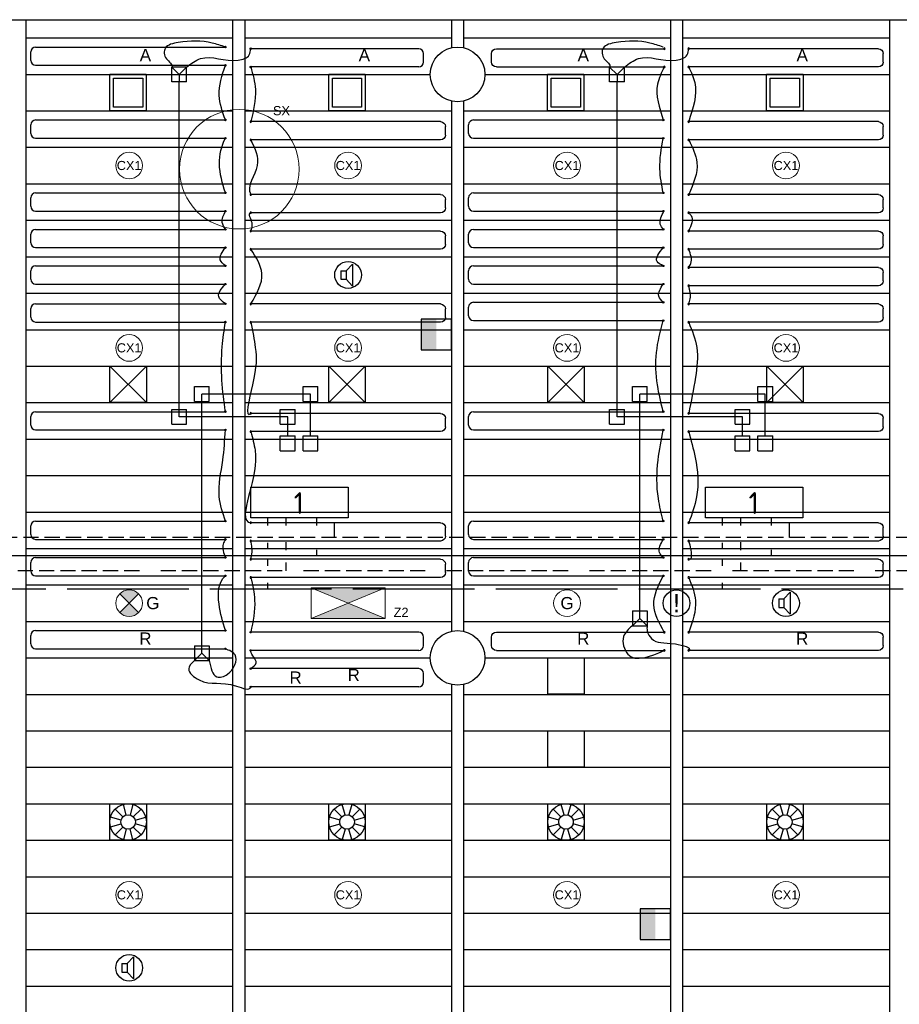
# Model space of a CAD drawing. Extents: x 7383 to 861143, y -570072 to -203000.
# Tile 7 of 30: x 446843 to 454075, y -289518 to -281418. Entities that reach past the tile are written whole.
import ezdxf

# ---------------------------------------------------------------- set-up
doc = ezdxf.new("R2010")
doc.units = 0
doc.header["$LTSCALE"] = 25
for name, pattern in [('2322105', [47, 40, -7]), ('2322106', [47, 5, -2, 5, -2, 5, -2, 5, -2, 5, -2, 5, -7]), ('2322107', [2000, 1000, 1000]), ('2322108', [7, 5, -2])]:
    doc.linetypes.add(name, pattern=pattern)
doc.layers.get('0').update_dxf_attribs({"linetype": 'CONTINUOUS'})
for name, color, linetype in [('60', 7, 'CONTINUOUS'), ('KP-bandraster', 5, 'CONTINUOUS'), ('KP-koppelingen', 6, 'CONTINUOUS'), ('KP-leidingen(aanvoer)', 5, 'CONTINUOUS'), ('KP-leidingen(retour)', 1, 'CONTINUOUS'), ('KP-Melders', 3, 'CONTINUOUS'), ('KP-Oppervlak', 3, 'CONTINUOUS'), ('KP-panelen', 1, 'CONTINUOUS'), ('KP-registers', 4, 'CONTINUOUS'), ('KP-retour', 3, 'CONTINUOUS'), ('KP-slangen', 7, 'CONTINUOUS'), ('KP-tekst', 7, 'CONTINUOUS'), ('SYM-W', 7, 'CONTINUOUS'), ('Thermostaat', 160, 'CONTINUOUS'), ('WL5501--', 130, 'CONTINUOUS'), ('WL5502--', 130, 'CONTINUOUS'), ('WL561---_AANVOER', 10, 'CONTINUOUS'), ('WL561---_RETOUR', 10, 'CONTINUOUS')]:
    doc.layers.add(name, color=color, linetype=linetype)
doc.layers.add('KP-aanvoer', color=6, linetype='CONTINUOUS', plot=False)
doc.layers.add('KP-onderlegger CV GKW', color=8, linetype='CONTINUOUS', lineweight=18)
doc.layers.add('KP-Verlichting', color=2, linetype='CONTINUOUS', lineweight=18)
doc.styles.add('arial', font='ARIAL.TTF')
doc.styles.add('BURO-018', font='ISO96.shx', dxfattribs={"height": 90})
doc.styles.add('ISO', font='ISO.SHX')

# ---------------------------------------------------------------- blocks, each defined once
blk = doc.blocks.new('SW30485012')
at = {"color": 0, "linetype": 'Continuous'}
for p, q in [((-2.5, 2.5), (-2.5, -2.5)), ((2.5, 2.5), (-2.5, 2.5)), ((2.5, -2.5), (2.5, 2.5)), ((-2.5, -2.5), (2.5, -2.5))]:
    blk.add_line(p, q, dxfattribs=at)
blk.add_solid([(-2.5, 0), (2.5, 0), (-2.5, -2.5), (2.5, -2.5)], dxfattribs=at)
at = {"color": 0, "linetype": 'Continuous', "style": 'BURO-018', "flags": 1}
blk.add_attdef('W_ID', (0, 0), '', height=1.8, dxfattribs=at)
blk = doc.blocks.new('A$C5CC54D2E')
at = {"layer": 'SYM-W', "color": 2, "linetype": 'Continuous'}
for points in [[(27900, -3646.7), (27100, -3646.7), (27100, -3396.7), (27900, -3396.7)], [(31639.4, -3646.7), (30839.4, -3646.7), (30839.4, -3396.7), (31639.4, -3396.7)]]:
    blk.add_lwpolyline(points, close=True, dxfattribs=at)
at = {"layer": 'WL5501--', "linetype": '2322105'}
for p, q in [((27239.5, -3710.7), (27239.5, -3646.7)), ((30978.9, -3710.7), (30978.9, -3646.7)), ((27239.5, -3904.3), (27239.5, -3854.3)), ((30978.9, -3904.3), (30978.9, -3854.3)), ((27239.5, -4042.7), (27239.5, -3992.7)), ((30978.9, -4042.7), (30978.9, -3992.7)), ((27239.5, -4234), (27239.5, -4184)), ((30978.9, -4234), (30978.9, -4184)), ((23239.5, -4233.2), (33686.7, -4233.2))]:
    blk.add_line(p, q, dxfattribs=at)
at = {"layer": 'WL5502--', "linetype": '2322106'}
for p, q in [((27389.5, -3710.7), (27389.5, -3646.7)), ((31128.9, -3710.7), (31128.9, -3646.7)), ((27389.5, -3914.3), (27389.5, -3847.2)), ((31128.9, -3914.3), (31128.9, -3847.2)), ((27389.5, -4083.2), (27389.5, -4016.1)), ((31128.9, -4083.2), (31128.9, -4016.1)), ((33234.1, -4083.2), (22757.9, -4083.2))]:
    blk.add_line(p, q, dxfattribs=at)
at = {"layer": 'WL561---_AANVOER', "linetype": '2322107'}
for p, q in [((27639.5, -3646.7), (27639.5, -3710.7)), ((31378.9, -3646.7), (31378.9, -3710.7)), ((32532.6, -3960.7), (18759.3, -3960.7)), ((27639.5, -3910.7), (27639.5, -3960.7)), ((31378.9, -3910.7), (31378.9, -3960.7))]:
    blk.add_line(p, q, dxfattribs=at)
at = {"layer": 'WL561---_RETOUR', "linetype": '2322108'}
for p, q in [((27789.5, -3810.7), (27789.5, -3646.7)), ((31528.9, -3810.7), (31528.9, -3646.7)), ((32529.9, -3810.7), (18909.3, -3810.7))]:
    blk.add_line(p, q, dxfattribs=at)
at = {"layer": 'Thermostaat', "xscale": 50, "yscale": 50, "zscale": 50, "rotation": 270}
for p in [(28625, -2139.9), (30425, -6990.5)]:
    blk.add_blockref('SW30485012', p, dxfattribs=at)
at = {"layer": '60', "color": 1, "linetype": 'Continuous', "style": 'ISO'}
for p in [(27453.7, -3616.4), (31193.1, -3616.4), (31194.6, -3616.4)]:
    blk.add_text('1', height=180, dxfattribs=at).set_placement(p)
blk = doc.blocks.new('Register A')
at = {"layer": 'KP-registers', "linetype": 'Continuous'}
for p, q in [((50, 115), (50, 185)), ((90, 225), (1644, 225)), ((90, 75), (1644, 75))]:
    blk.add_line(p, q, dxfattribs=at)
for centre in [(1650, 225), (1650, 75)]:
    blk.add_circle(centre, 6, dxfattribs=at)
for centre, start, end in [((90, 185), 90, 180), ((90, 115), 180, 270)]:
    blk.add_arc(centre, 40, start, end, dxfattribs=at)
blk = doc.blocks.new('Register B')
at = {"layer": 'KP-registers', "linetype": 'Continuous'}
for p, q in [((1430.5, 211.3), (56.1, 211.3)), ((1470.5, 101.3), (1470.5, 171.3)), ((1430.5, 61.3), (56.1, 61.3))]:
    blk.add_line(p, q, dxfattribs=at)
for centre in [(50.1, 211.3), (50.1, 61.3)]:
    blk.add_circle(centre, 6, dxfattribs=at)
for centre, start, end in [((1430.5, 171.3), 0, 90), ((1430.5, 101.3), 270, 0)]:
    blk.add_arc(centre, 40, start, end, dxfattribs=at)

msp = doc.modelspace()

# ---------------------------------------------------------------- hatches: boundary and pattern name
at = {"layer": 'KP-Verlichting', "linetype": 'Continuous'}
h = msp.add_hatch(color=256, dxfattribs=at)
h.paths.add_polyline_path([(447665.3, -286140.4), (447743.1, -286218.2), (447820.9, -286140.4, 0.414214)])
h.paths.add_polyline_path([(447665.3, -286295.9, 0.414214), (447820.9, -286295.9), (447743.1, -286218.2)])
h = msp.add_hatch(color=256, dxfattribs=at)
h.paths.add_polyline_path([(449238.4, -286092.5), (449543.1, -286218.2), (449847.8, -286092.5)])
h.paths.add_polyline_path([(449847.8, -286343.9), (449543.1, -286218.2), (449238.4, -286343.9)])

# ---------------------------------------------------------------- linework, layer by layer
at = {"layer": 'KP-aanvoer'}
for p, q in [((447584.4, -284568.3), (447584.4, -284268.3)), ((447584.4, -284268.3), (447884.4, -284268.3)), ((447584.4, -284568.3), (447884.4, -284268.3)), ((447584.4, -284268.3), (447884.4, -284568.3)), ((447884.4, -284268.3), (447884.4, -284568.3)), ((449384.4, -284568.3), (449384.4, -284268.3)), ((449384.4, -284268.3), (449684.4, -284268.3)), ((449384.4, -284568.3), (449684.4, -284268.3)), ((449384.4, -284268.3), (449684.4, -284568.3)), ((449684.4, -284268.3), (449684.4, -284568.3)), ((451184.4, -284568.3), (451184.4, -284268.3)), ((451184.4, -284268.3), (451484.4, -284268.3)), ((451184.4, -284568.3), (451484.4, -284268.3)), ((451184.4, -284268.3), (451484.4, -284568.3)), ((451484.4, -284268.3), (451484.4, -284568.3)), ((452984.4, -284568.3), (452984.4, -284268.3)), ((452984.4, -284268.3), (453284.4, -284268.3)), ((452984.4, -284568.3), (453284.4, -284268.3)), ((452984.4, -284268.3), (453284.4, -284568.3)), ((453284.4, -284268.3), (453284.4, -284568.3)), ((447884.4, -284568.3), (447584.4, -284568.3)), ((449684.4, -284568.3), (449384.4, -284568.3)), ((451484.4, -284568.3), (451184.4, -284568.3)), ((453284.4, -284568.3), (452984.4, -284568.3)), ((447584.4, -288168.2), (447584.4, -287868.2)), ((447584.4, -287868.2), (447884.4, -287868.2)), ((447718.9, -287960.2), (447695.6, -287873.3)), ((447773.3, -287873.3), (447750, -287960.2)), ((447884.4, -287868.2), (447884.4, -288168.2)), ((449384.4, -288168.2), (449384.4, -287868.2)), ((449384.4, -287868.2), (449684.4, -287868.2)), ((449518.9, -287960.2), (449495.6, -287873.3)), ((449573.3, -287873.3), (449550, -287960.2)), ((449684.4, -287868.2), (449684.4, -288168.2)), ((451184.4, -288168.2), (451184.4, -287868.2)), ((451184.4, -287868.2), (451484.4, -287868.2)), ((451318.9, -287960.2), (451295.6, -287873.3)), ((451373.3, -287873.3), (451350, -287960.2)), ((451484.4, -287868.2), (451484.4, -288168.2)), ((452984.4, -288168.2), (452984.4, -287868.2)), ((452984.4, -287868.2), (453284.4, -287868.2)), ((453118.9, -287960.2), (453095.6, -287873.3)), ((453173.3, -287873.3), (453150, -287960.2)), ((453284.4, -287868.2), (453284.4, -288168.2)), ((447628.4, -287912.1), (447692, -287975.7)), ((447776.9, -287975.7), (447840.5, -287912.1)), ((449428.4, -287912.1), (449492, -287975.7)), ((449576.9, -287975.7), (449640.5, -287912.1)), ((451228.4, -287912.1), (451292, -287975.7)), ((451376.9, -287975.7), (451440.5, -287912.1)), ((453028.4, -287912.1), (453092, -287975.7)), ((453176.9, -287975.7), (453240.5, -287912.1)), ((447676.5, -288002.6), (447589.5, -287979.4)), ((447589.5, -288057), (447676.5, -288033.7)), ((447792.4, -288002.6), (447879.3, -287979.4)), ((447879.3, -288057), (447792.4, -288033.7)), ((449476.5, -288002.6), (449389.5, -287979.4)), ((449389.5, -288057), (449476.5, -288033.7)), ((449592.4, -288002.6), (449679.3, -287979.4)), ((449679.3, -288057), (449592.4, -288033.7)), ((451276.5, -288002.6), (451189.5, -287979.4)), ((451189.5, -288057), (451276.5, -288033.7)), ((451392.4, -288002.6), (451479.3, -287979.4)), ((451479.3, -288057), (451392.4, -288033.7)), ((453076.5, -288002.6), (452989.5, -287979.4)), ((452989.5, -288057), (453076.5, -288033.7)), ((453192.4, -288002.6), (453279.3, -287979.4)), ((453279.3, -288057), (453192.4, -288033.7)), ((447628.4, -288124.2), (447692, -288060.6)), ((447718.9, -288076.1), (447695.6, -288163.1)), ((447773.3, -288163.1), (447750, -288076.1)), ((447776.9, -288060.6), (447840.5, -288124.2)), ((449428.4, -288124.2), (449492, -288060.6)), ((449518.9, -288076.1), (449495.6, -288163.1)), ((449573.3, -288163.1), (449550, -288076.1)), ((449576.9, -288060.6), (449640.5, -288124.2)), ((451228.4, -288124.2), (451292, -288060.6)), ((451318.9, -288076.1), (451295.6, -288163.1)), ((451373.3, -288163.1), (451350, -288076.1)), ((451376.9, -288060.6), (451440.5, -288124.2)), ((453028.4, -288124.2), (453092, -288060.6)), ((453118.9, -288076.1), (453095.6, -288163.1)), ((453173.3, -288163.1), (453150, -288076.1)), ((453176.9, -288060.6), (453240.5, -288124.2)), ((447884.4, -288168.2), (447584.4, -288168.2)), ((449684.4, -288168.2), (449384.4, -288168.2)), ((451484.4, -288168.2), (451184.4, -288168.2)), ((453284.4, -288168.2), (452984.4, -288168.2))]:
    msp.add_line(p, q, dxfattribs=at)
for centre, radius in [((447734.4, -288018.2), 150), ((449534.4, -288018.2), 150), ((451334.4, -288018.2), 150), ((453134.4, -288018.2), 150), ((447734.4, -288018.2), 60), ((449534.4, -288018.2), 60), ((451334.4, -288018.2), 60), ((453134.4, -288018.2), 60)]:
    msp.add_circle(centre, radius, dxfattribs=at)
at = {"layer": 'KP-bandraster', "linetype": 'Continuous'}
for p, q in [((446893.1, -281418.2), (446893.1, -294132.2)), ((448593.1, -281418.2), (448593.1, -294095.7)), ((448693.1, -281418.2), (448693.1, -294092.9)), ((450393.1, -281418.2), (450393.1, -281648.8)), ((450493.1, -281418.2), (450493.1, -281648.8)), ((452193.1, -281418.2), (452193.1, -293894.5)), ((452293.1, -281418.2), (452293.1, -293886)), ((453993.1, -281418.2), (453993.1, -293729.3)), ((450393.1, -282087.6), (450393.1, -286448.8)), ((450493.1, -282087.6), (450493.1, -286448.8)), ((450393.1, -286887.6), (450393.1, -293348.8)), ((450493.1, -286887.6), (450493.1, -293348.8))]:
    msp.add_line(p, q, dxfattribs=at)
for centre in [(450443.1, -281868.2), (450443.1, -286668.2)]:
    msp.add_circle(centre, 225, dxfattribs=at)
at = {"layer": 'KP-koppelingen', "linetype": 'Continuous'}
for p, q in [((448093.1, -281930.3), (448093.1, -281808.6)), ((448214.8, -281808.7), (448093.1, -281808.6)), ((448093.1, -281808.6), (448153.9, -281869.5)), ((448153.9, -281869.5), (448214.8, -281808.7)), ((448153.9, -281869.5), (448153.9, -281930.3)), ((448214.7, -281930.3), (448214.8, -281808.7)), ((451693.1, -281930.3), (451693.1, -281808.6)), ((451814.8, -281808.7), (451693.1, -281808.6)), ((451693.1, -281808.6), (451753.9, -281869.5)), ((451753.9, -281869.5), (451814.8, -281808.7)), ((451753.9, -281869.5), (451753.9, -281930.3)), ((451814.7, -281930.3), (451814.8, -281808.7)), ((448214.7, -281930.3), (448093.1, -281930.3)), ((451814.7, -281930.3), (451693.1, -281930.3)), ((448280.3, -284558.7), (448280.3, -284437)), ((448280.3, -284437), (448401.9, -284437)), ((448401.9, -284558.7), (448401.9, -284437)), ((449173, -284558.7), (449173, -284437)), ((449173, -284437), (449294.6, -284437)), ((449294.6, -284558.7), (449294.6, -284437)), ((451880.3, -284558.7), (451880.3, -284437)), ((451880.3, -284437), (452001.9, -284437)), ((452001.9, -284558.7), (452001.9, -284437)), ((452912.4, -284558.7), (452912.4, -284437)), ((452912.4, -284437), (453034, -284437)), ((453034, -284558.7), (453034, -284437)), ((448093.1, -284745.9), (448093.1, -284624.2)), ((448093.1, -284624.2), (448214.7, -284624.2)), ((448214.7, -284745.9), (448214.7, -284624.2)), ((448280.3, -284558.7), (448401.9, -284558.7)), ((448985.8, -284745.9), (448985.8, -284624.2)), ((448985.8, -284624.2), (449107.4, -284624.2)), ((449107.4, -284745.9), (449107.4, -284624.2)), ((449173, -284558.7), (449294.6, -284558.7)), ((451693.1, -284745.9), (451693.1, -284624.2)), ((451693.1, -284624.2), (451814.7, -284624.2)), ((451814.7, -284745.9), (451814.7, -284624.2)), ((451880.3, -284558.7), (452001.9, -284558.7)), ((452725.2, -284745.9), (452725.2, -284624.2)), ((452725.2, -284624.2), (452846.8, -284624.2)), ((452846.8, -284745.9), (452846.8, -284624.2)), ((452912.4, -284558.7), (453034, -284558.7)), ((448093.1, -284745.9), (448214.7, -284745.9)), ((448985.8, -284745.9), (449107.4, -284745.9)), ((451693.1, -284745.9), (451814.7, -284745.9)), ((452725.2, -284745.9), (452846.8, -284745.9)), ((448985.8, -284964.2), (448985.8, -284842.6)), ((448985.8, -284842.6), (449107.4, -284842.6)), ((449107.4, -284964.2), (449107.4, -284842.6)), ((449173, -284964.2), (449173, -284842.6)), ((449173, -284842.6), (449294.6, -284842.6)), ((449294.6, -284964.2), (449294.6, -284842.6)), ((452725.2, -284964.2), (452725.2, -284842.6)), ((452725.2, -284842.6), (452846.8, -284842.6)), ((452846.8, -284964.2), (452846.8, -284842.6)), ((452912.3, -284964.2), (452912.4, -284842.6)), ((452912.4, -284842.6), (453034, -284842.6)), ((453034, -284964.2), (453034, -284842.6)), ((448985.8, -284964.2), (449107.4, -284964.2)), ((449173, -284964.2), (449294.6, -284964.2)), ((452725.2, -284964.2), (452846.8, -284964.2)), ((452912.3, -284964.2), (453034, -284964.2)), ((451880.3, -286282.5), (451880.2, -286404.1)), ((451880.3, -286282.5), (452001.9, -286282.6)), ((451941, -286343.3), (451941.1, -286282.5)), ((452001.9, -286282.6), (452001.8, -286404.2)), ((451941, -286343.3), (451880.2, -286404.1)), ((451880.2, -286404.1), (452001.8, -286404.2)), ((452001.8, -286404.2), (451941, -286343.3)), ((448280.3, -286568.2), (448280.2, -286689.8)), ((448280.3, -286568.2), (448401.9, -286568.3)), ((448341, -286629.1), (448341.1, -286568.3)), ((448401.9, -286568.3), (448401.8, -286689.9)), ((448341, -286629.1), (448280.2, -286689.8)), ((448401.8, -286689.9), (448341, -286629.1)), ((448280.2, -286689.8), (448401.8, -286689.9))]:
    msp.add_line(p, q, dxfattribs=at)
at = {"layer": 'KP-leidingen(aanvoer)', "linetype": 'Continuous'}
for p, q in [((448153.9, -284685), (448153.9, -281930.3)), ((451753.9, -284685), (451753.9, -281930.3)), ((449046.6, -284685), (448153.9, -284685)), ((449046.6, -284842.6), (449046.6, -284685)), ((452786, -284685), (451753.9, -284685)), ((452786, -284842.6), (452786, -284685))]:
    msp.add_line(p, q, dxfattribs=at)
at = {"layer": 'KP-leidingen(retour)', "linetype": 'Continuous'}
for p, q in [((449233.8, -284497.8), (448341.1, -284497.8)), ((448341.1, -286568.3), (448341.1, -284497.8)), ((449233.8, -284842.6), (449233.8, -284497.8)), ((452973.2, -284497.8), (451941.1, -284497.8)), ((451941.1, -286282.5), (451941.1, -284497.8)), ((452973.2, -284842.6), (452973.2, -284497.8))]:
    msp.add_line(p, q, dxfattribs=at)
at = {"layer": 'KP-Melders', "linetype": 'Continuous'}
for p, q in [((449483.2, -283483.7), (449526.2, -283483.7)), ((449483.2, -283483.7), (449483.2, -283553.7)), ((449526.2, -283483.7), (449578.3, -283428.4)), ((449526.2, -283483.7), (449526.2, -283553.7)), ((449578.3, -283428.4), (449578.3, -283609.1)), ((449483.2, -283553.7), (449526.2, -283553.7)), ((449483.2, -283553.7), (449526.2, -283553.7)), ((449526.2, -283553.7), (449578.3, -283609.1)), ((453126.2, -286183.7), (453178.3, -286128.4)), ((453178.3, -286128.4), (453178.3, -286309.1)), ((453083.2, -286183.7), (453126.2, -286183.7)), ((453083.2, -286183.7), (453083.2, -286253.7)), ((453083.2, -286253.7), (453126.2, -286253.7)), ((453083.2, -286253.7), (453126.2, -286253.7)), ((453126.2, -286183.7), (453126.2, -286253.7)), ((453126.2, -286253.7), (453178.3, -286309.1)), ((447726.2, -289183.7), (447778.3, -289128.4)), ((447778.3, -289128.4), (447778.3, -289309.1)), ((447683.2, -289183.7), (447726.2, -289183.7)), ((447683.2, -289183.7), (447683.2, -289253.7)), ((447726.2, -289183.7), (447726.2, -289253.7)), ((447683.2, -289253.7), (447726.2, -289253.7)), ((447683.2, -289253.7), (447726.2, -289253.7)), ((447726.2, -289253.7), (447778.3, -289309.1))]:
    msp.add_line(p, q, dxfattribs=at)
for centre in [(449543.1, -283518.2), (452243.1, -286218.2), (453143.1, -286218.2), (447743.1, -289218.2)]:
    msp.add_circle(centre, 110, dxfattribs=at)
at = {"layer": 'KP-Oppervlak', "linetype": 'Continuous'}
msp.add_line((439693.1, -281418.2), (472493.1, -281418.3), dxfattribs=at)
at = {"layer": 'KP-panelen', "linetype": 'Continuous'}
for p, q in [((446893.1, -281568.2), (448593.1, -281568.2)), ((448693.1, -281568.2), (450393.1, -281568.2)), ((450493.1, -281568.2), (452193.1, -281568.2)), ((452293.1, -281568.2), (453993.1, -281568.2)), ((446893.1, -281868.2), (448593.1, -281868.2)), ((448693.1, -281868.2), (450218.1, -281868.2)), ((450668.1, -281868.2), (452193.1, -281868.2)), ((452293.1, -281868.2), (453993.1, -281868.2)), ((446893.1, -282168.2), (448593.1, -282168.2)), ((448693.1, -282168.2), (450393.1, -282168.2)), ((450493.1, -282168.2), (452193.1, -282168.2)), ((452293.1, -282168.2), (453993.1, -282168.2)), ((446893.1, -282468.2), (448593.1, -282468.2)), ((448693.1, -282468.2), (450393.1, -282468.2)), ((450493.1, -282468.2), (452193.1, -282468.2)), ((452293.1, -282468.2), (453993.1, -282468.2)), ((446893.1, -282768.2), (448593.1, -282768.2)), ((448693.1, -282768.2), (450393.1, -282768.2)), ((450493.1, -282768.2), (452193.1, -282768.2)), ((452293.1, -282768.2), (453993.1, -282768.2)), ((446893.1, -283068.2), (448593.1, -283068.2)), ((448693.1, -283068.2), (450393.1, -283068.2)), ((450493.1, -283068.2), (452193.1, -283068.2)), ((452293.1, -283068.2), (453993.1, -283068.2)), ((446893.1, -283368.2), (448593.1, -283368.2)), ((448693.1, -283368.2), (450393.1, -283368.2)), ((450493.1, -283368.2), (452193.1, -283368.2)), ((452293.1, -283368.2), (453993.1, -283368.2)), ((446893.1, -283668.2), (448593.1, -283668.2)), ((448693.1, -283668.2), (450393.1, -283668.2)), ((450493.1, -283668.2), (452193.1, -283668.2)), ((452293.1, -283668.2), (453993.1, -283668.2)), ((446893.1, -283968.2), (448593.1, -283968.2)), ((448693.1, -283968.2), (450393.1, -283968.2)), ((450493.1, -283968.2), (452193.1, -283968.2)), ((452293.1, -283968.2), (453993.1, -283968.2)), ((446893.1, -284268.2), (448593.1, -284268.2)), ((448693.1, -284268.2), (450393.1, -284268.2)), ((450493.1, -284268.2), (452193.1, -284268.2)), ((452293.1, -284268.2), (453993.1, -284268.2)), ((446893.1, -284568.2), (448593.1, -284568.2)), ((448693.1, -284568.2), (450393.1, -284568.2)), ((450493.1, -284568.2), (452193.1, -284568.2)), ((452293.1, -284568.2), (453993.1, -284568.2)), ((446893.1, -284868.2), (448593.1, -284868.2)), ((448693.1, -284868.2), (450393.1, -284868.2)), ((450493.1, -284868.2), (452193.1, -284868.2)), ((452293.1, -284868.2), (453993.1, -284868.2)), ((446893.1, -285168.2), (448593.1, -285168.2)), ((448693.1, -285168.2), (450393.1, -285168.2)), ((450493.1, -285168.2), (452193.1, -285168.2)), ((452293.1, -285168.2), (453993.1, -285168.2)), ((446893.1, -285468.2), (448593.1, -285468.2)), ((448693.1, -285468.2), (450393.1, -285468.2)), ((450493.1, -285468.2), (452193.1, -285468.2)), ((452293.1, -285468.2), (453993.1, -285468.2)), ((446893.1, -285768.2), (448593.1, -285768.2)), ((448693.1, -285768.2), (450393.1, -285768.2)), ((450493.1, -285768.2), (452193.1, -285768.2)), ((452293.1, -285768.2), (453993.1, -285768.2)), ((446893.1, -286068.2), (448593.1, -286068.2)), ((448693.1, -286068.2), (450393.1, -286068.2)), ((450493.1, -286068.2), (452193.1, -286068.2)), ((452293.1, -286068.2), (453993.1, -286068.2)), ((446893.1, -286368.2), (448593.1, -286368.2)), ((448693.1, -286368.2), (450393.1, -286368.2)), ((450493.1, -286368.2), (452193.1, -286368.2)), ((452293.1, -286368.2), (453993.1, -286368.2)), ((446893.1, -286668.2), (448593.1, -286668.2)), ((448693.1, -286668.2), (450218.1, -286668.2)), ((450668.1, -286668.2), (452193.1, -286668.2)), ((452293.1, -286668.2), (453993.1, -286668.2)), ((446893.1, -286968.2), (448593.1, -286968.2)), ((448693.1, -286968.2), (450393.1, -286968.2)), ((450493.1, -286968.2), (452193.1, -286968.2)), ((452293.1, -286968.2), (453993.1, -286968.2)), ((446893.1, -287268.2), (448593.1, -287268.2)), ((448693.1, -287268.2), (450393.1, -287268.2)), ((450493.1, -287268.2), (452193.1, -287268.2)), ((452293.1, -287268.2), (453993.1, -287268.2)), ((446893.1, -287568.2), (448593.1, -287568.2)), ((448693.1, -287568.2), (450393.1, -287568.2)), ((450493.1, -287568.2), (452193.1, -287568.2)), ((452293.1, -287568.2), (453993.1, -287568.2)), ((446893.1, -287868.2), (448593.1, -287868.2)), ((448693.1, -287868.2), (450393.1, -287868.2)), ((450493.1, -287868.2), (452193.1, -287868.2)), ((452293.1, -287868.2), (453993.1, -287868.2)), ((446893.1, -288168.2), (448593.1, -288168.2)), ((448693.1, -288168.2), (450393.1, -288168.2)), ((450493.1, -288168.2), (452193.1, -288168.2)), ((452293.1, -288168.2), (453993.1, -288168.2)), ((446893.1, -288468.2), (448593.1, -288468.2)), ((448693.1, -288468.2), (450393.1, -288468.2)), ((450493.1, -288468.2), (452193.1, -288468.2)), ((452293.1, -288468.2), (453993.1, -288468.2)), ((446893.1, -288768.2), (448593.1, -288768.2)), ((448693.1, -288768.2), (450393.1, -288768.2)), ((450493.1, -288768.2), (452193.1, -288768.2)), ((452293.1, -288768.2), (453993.1, -288768.2)), ((446893.1, -289068.2), (448593.1, -289068.2)), ((448693.1, -289068.2), (450393.1, -289068.2)), ((450493.1, -289068.2), (452193.1, -289068.2)), ((452293.1, -289068.2), (453993.1, -289068.2)), ((446893.1, -289368.2), (448593.1, -289368.2)), ((448693.1, -289368.2), (450393.1, -289368.2)), ((450493.1, -289368.2), (452193.1, -289368.2)), ((452293.1, -289368.2), (453993.1, -289368.2))]:
    msp.add_line(p, q, dxfattribs=at)
at = {"layer": 'KP-retour'}
for p, q in [((447583.4, -282167.2), (447583.4, -281867.2)), ((447583.4, -281867.2), (447883.4, -281867.2)), ((447883.4, -281867.2), (447883.4, -282167.2)), ((449383.4, -282167.2), (449383.4, -281867.2)), ((449383.4, -281867.2), (449683.4, -281867.2)), ((449683.4, -281867.2), (449683.4, -282167.2)), ((451181.8, -282167.2), (451181.8, -281867.2)), ((451181.8, -281867.2), (451481.8, -281867.2)), ((451481.8, -281867.2), (451481.8, -282167.2)), ((452983.4, -282167.2), (452983.4, -281867.2)), ((452983.4, -281867.2), (453283.4, -281867.2)), ((453283.4, -281867.2), (453283.4, -282167.2)), ((447614.4, -281898.2), (447854.4, -281898.2)), ((447614.4, -282138.2), (447614.4, -281898.2)), ((447854.4, -281898.2), (447854.4, -282138.2)), ((449414.4, -281898.2), (449654.4, -281898.2)), ((449414.4, -282138.2), (449414.4, -281898.2)), ((449654.4, -281898.2), (449654.4, -282138.2)), ((451212.8, -281898.2), (451452.8, -281898.2)), ((451212.8, -282138.2), (451212.8, -281898.2)), ((451452.8, -281898.2), (451452.8, -282138.2)), ((453014.4, -281898.2), (453254.4, -281898.2)), ((453014.4, -282138.2), (453014.4, -281898.2)), ((453254.4, -281898.2), (453254.4, -282138.2)), ((447883.4, -282167.2), (447583.4, -282167.2)), ((447854.4, -282138.2), (447614.4, -282138.2)), ((449683.4, -282167.2), (449383.4, -282167.2)), ((449654.4, -282138.2), (449414.4, -282138.2)), ((451481.8, -282167.2), (451181.8, -282167.2)), ((451452.8, -282138.2), (451212.8, -282138.2)), ((453283.4, -282167.2), (452983.4, -282167.2)), ((453254.4, -282138.2), (453014.4, -282138.2)), ((451184.4, -286967.9), (451184.4, -286667.9)), ((451184.4, -286667.9), (451484.4, -286667.9)), ((451484.4, -286667.9), (451484.4, -286967.9)), ((451484.4, -286967.9), (451184.4, -286967.9)), ((451184.4, -287568.2), (451184.4, -287268.2)), ((451184.4, -287268.2), (451484.4, -287268.2)), ((451484.4, -287268.2), (451484.4, -287568.2)), ((451484.4, -287568.2), (451184.4, -287568.2))]:
    msp.add_line(p, q, dxfattribs=at)
at = {"layer": 'KP-slangen', "linetype": 'Continuous'}
for points in [[(448533.9, -281643.2), (448424.6, -281610.1), (448147, -281606.6), (448040.2, -281653.2), (448049.2, -281739.3), (448093.1, -281808.6), (448092.3, -281810.2)], [(452133.9, -281643.2), (452024.6, -281610.1), (451747, -281606.6), (451640.2, -281653.2), (451649.2, -281739.3), (451693.1, -281808.6), (451692.3, -281810.2)], [(448214.8, -281808.7), (448329.9, -281738.4), (448639.1, -281751.1), (448730.1, -281707.5), (448743.2, -281656.9)], [(451814.8, -281808.7), (451929.9, -281738.4), (452239.1, -281751.1), (452330.1, -281707.5), (452343.2, -281656.9)], [(448533.9, -282243.2), (448483.5, -282041.1), (448533.9, -281793.2)], [(448743.2, -281806.9), (448780.7, -281991.9), (448743.2, -282256.9)], [(452143, -281806.9), (452087.5, -281947.8), (452133.9, -282243.2)], [(452343.2, -281806.9), (452393.1, -281934.4), (452343.2, -282256.9)], [(448533.9, -282843.2), (448485.5, -282602.2), (448533.9, -282393.2), (448534.2, -282392.6)], [(448743.2, -282406.9), (448795.6, -282618.5), (448743.2, -282856.9), (448743.6, -282857.6)], [(452133.9, -282843.2), (452106.4, -282645), (452133.9, -282393.2)], [(452343.2, -282406.9), (452411.1, -282592.8), (452343.2, -282856.9)], [(448533.9, -283143.2), (448508.6, -283087.1), (448533.9, -282993.2)], [(448743.2, -283156.9), (448753.4, -283090.4), (448743.2, -283006.9), (448743.6, -283006.8)], [(452133.9, -283143.2), (452110.1, -283099.7), (452139.9, -282993.2)], [(452343.2, -283006.9), (452362.7, -283028.7), (452343.2, -283156.9)], [(448533.9, -283443.2), (448492.1, -283394.1), (448533.9, -283293.2)], [(448743.2, -283756.9), (448834.4, -283506), (448743.2, -283306.9)], [(452133.9, -283443.2), (452083.7, -283408.3), (452133.9, -283293.2)], [(452343.2, -283456.9), (452360.9, -283424.2), (452343.2, -283306.9)], [(448533.9, -283755.2), (448479.6, -283695.7), (448533.9, -283593.2)], [(452133.9, -283743.2), (452098, -283691.7), (452133.9, -283593.2)], [(452343.2, -283756.9), (452355.8, -283715.1), (452343.2, -283606.9)], [(452133.9, -284643.2), (452086.8, -284423), (452078.7, -284155), (452133.9, -283893.2)], [(448533.9, -284643.2), (448505.9, -284384.8), (448508.5, -284108.8), (448533.9, -283905.2)], [(448743.2, -283906.9), (448780.3, -284114.8), (448757.3, -284421.2), (448743.2, -284656.9), (448744.8, -284655.4)], [(452343.2, -283906.9), (452409.5, -284114.9), (452399.4, -284359.8), (452343.2, -284656.9)], [(448533.9, -285543.2), (448483.5, -285340.1), (448512.5, -285043), (448533.9, -284793.2)], [(452133.9, -285543.2), (452093.9, -285358.4), (452091.9, -285040.6), (452133.9, -284793.2)], [(448743.2, -284806.9), (448777.9, -284960), (448725.2, -285340), (448743.2, -285556.9), (448744.3, -285556.9)], [(452343.2, -284806.9), (452396.3, -285019.9), (452408.5, -285343.9), (452343.2, -285556.9)], [(448533.9, -285693.2), (448516.5, -285731.6), (448533.9, -285843.2)], [(448743.2, -285856.9), (448753.5, -285798.7), (448743.2, -285706.9)], [(452133.9, -285843.2), (452104, -285802.1), (452133.9, -285693.2)], [(452343.2, -285706.9), (452352.6, -285739.2), (452343.2, -285856.9), (452341.5, -285855.8)], [(448533.9, -286443.2), (448482.1, -286224.3), (448533.9, -285993.2), (448536.1, -285991.4)], [(448743.2, -286006.9), (448774.6, -286193.3), (448743.2, -286456.9)], [(452143, -286456.9), (452056.1, -286229.9), (452133.9, -285993.2)], [(452343.2, -286006.9), (452399.2, -286197.1), (452343.2, -286456.9)], [(451880.2, -286404.1), (451808.2, -286492.4), (451844, -286638.2), (452143, -286606.9)], [(452001.8, -286404.2), (452001.8, -286445.9), (452037.5, -286509.7), (452233.8, -286553.8), (452343.2, -286606.9), (452342.4, -286607.5)], [(448401.8, -286689.9), (448464.1, -286823.3), (448551.8, -286802.8), (448613.4, -286644.2), (448533.9, -286593.2)], [(448743.2, -286756.9), (448786.6, -286709.2), (448743.2, -286612.9), (448743.2, -286606.9)], [(448280.2, -286689.8), (448232.4, -286757.8), (448317.2, -286849), (448624.8, -286899.6), (448743.2, -286906.9), (448743.6, -286905.1)]]:
    msp.add_spline(points, degree=3, dxfattribs=at)
at = {"layer": 'KP-Verlichting', "linetype": 'Continuous'}
for p, q in [((447820.9, -286295.9), (447665.3, -286140.4)), ((447665.3, -286295.9), (447820.9, -286140.4)), ((449238.4, -286092.5), (449847.8, -286092.5)), ((449238.4, -286343.9), (449238.4, -286092.5)), ((449238.4, -286343.9), (449847.8, -286092.5)), ((449238.4, -286092.5), (449847.8, -286343.9)), ((449847.8, -286092.5), (449847.8, -286343.9)), ((449847.8, -286343.9), (449238.4, -286343.9))]:
    msp.add_line(p, q, dxfattribs=at)
for centre, radius in [((448648.4, -282648.2), 491.8), ((447743.1, -282618.2), 110), ((449543.1, -282618.2), 110), ((451343.1, -282618.2), 110), ((453143.1, -282618.2), 110), ((447743.1, -284118.2), 110), ((449543.1, -284118.2), 110), ((451343.1, -284118.2), 110), ((453143.1, -284118.2), 110), ((447743.1, -286218.2), 110), ((451343.1, -286218.2), 110), ((447743.1, -288618.2), 110), ((449543.1, -288618.2), 110), ((451343.1, -288618.2), 110), ((453143.1, -288618.2), 110)]:
    msp.add_circle(centre, radius, dxfattribs=at)

# ---------------------------------------------------------------- block references
at = {"layer": 'KP-onderlegger CV GKW', "linetype": 'Continuous'}
for name, p in [('A$C5CC54D2E', (421643.1, -281868.2)), ('Register B', (448693.1, -281868.2)), ('Register B', (448693.1, -286668.2)), ('Register B', (448693.1, -286968.2))]:
    msp.add_blockref(name, p, dxfattribs=at)
at = {"layer": 'KP-onderlegger CV GKW', "linetype": 'Continuous', "xscale": -1}
for p in [(452193.1, -281868.2), (452193.1, -286668.2)]:
    msp.add_blockref('Register B', p, dxfattribs=at)
at = {"layer": 'KP-registers', "linetype": 'Continuous'}
for p in [(446883.9, -281868.2), (446883.9, -282468.2), (450483.9, -282468.2), (446883.9, -283068.2), (450483.9, -283068.2), (446883.9, -283368.2), (450483.9, -283368.2), (446883.9, -283668.2), (450483.9, -283668.2), (450483.9, -283968.2), (446883.9, -283980.2), (446883.9, -284868.2), (450483.9, -284868.2), (446883.9, -285768.2), (450483.9, -285768.2), (446883.9, -286068.2), (450483.9, -286068.2), (446883.9, -286668.2)]:
    msp.add_blockref('Register A', p, dxfattribs=at)
at = {"layer": 'KP-registers', "linetype": 'Continuous', "xscale": -1}
for p in [(453993.2, -281881.9), (450393.2, -282481.9), (453993.2, -282481.9), (450393.2, -283081.9), (453993.2, -283081.9), (450393.2, -283381.9), (453993.2, -283381.9), (453993.2, -283681.9), (450393.2, -283981.9), (453993.2, -283981.9), (450393.2, -284881.9), (453993.2, -284881.9), (450393.2, -285781.9), (453993.2, -285781.9), (450393.2, -286081.9), (453993.2, -286081.9), (453993.2, -286681.9)]:
    msp.add_blockref('Register A', p, dxfattribs=at)

# ---------------------------------------------------------------- texts
at = {"layer": 'KP-Melders', "linetype": 'Continuous', "insert": (452243.1, -286218.2), "char_height": 150, "attachment_point": 5, "style": 'arial'}
msp.add_mtext('\\A1;!', dxfattribs=at)
at = {"layer": 'KP-tekst', "linetype": 'Continuous', "char_height": 100, "attachment_point": 5, "style": 'arial'}
for s, insert in [('\\A1;A', (447876.6, -281709.4)), ('\\A1;A', (447876.6, -281709.4)), ('\\A1;A', (449676.6, -281709.4)), ('\\A1;A', (449676.6, -281709.4)), ('\\A1;A', (451476.6, -281709.4)), ('\\A1;A', (451476.6, -281709.4)), ('\\A1;A', (453276.6, -281709.4)), ('\\A1;A', (453276.6, -281709.4)), ('\\A1;R', (447876.6, -286509.4)), ('\\A1;R', (447876.6, -286509.4)), ('\\A1;R', (451476.6, -286509.4)), ('\\A1;R', (451476.6, -286509.4)), ('\\A1;R', (453276.6, -286509.4)), ('\\A1;R', (453276.6, -286509.4)), ('\\A1;R', (449111.6, -286830.1)), ('\\A1;R', (449589.1, -286809.4))]:
    msp.add_mtext(s, dxfattribs=dict(at, insert=insert))
at = {"layer": 'KP-Verlichting', "linetype": 'Continuous', "attachment_point": 5, "style": 'arial'}
for s, insert, char_height in [('\\A1;SX', (448995.1, -282166.9), 75), ('\\A1;CX1', (447743.1, -282618.2), 75), ('\\A1;CX1', (449543.1, -282618.2), 75), ('\\A1;CX1', (451343.1, -282618.2), 75), ('\\A1;CX1', (453143.1, -282618.2), 75), ('\\A1;CX1', (447743.1, -284118.2), 75), ('\\A1;CX1', (449543.1, -284118.2), 75), ('\\A1;CX1', (451343.1, -284118.2), 75), ('\\A1;CX1', (453143.1, -284118.2), 75), ('\\A1;G', (447937.7, -286218.2), 100), ('\\A1;G', (451343.1, -286218.2), 100), ('\\A1;Z2', (449978.7, -286293.5), 75), ('\\A1;CX1', (447743.1, -288618.2), 75), ('\\A1;CX1', (449543.1, -288618.2), 75), ('\\A1;CX1', (451343.1, -288618.2), 75), ('\\A1;CX1', (453143.1, -288618.2), 75)]:
    msp.add_mtext(s, dxfattribs=dict(at, insert=insert, char_height=char_height))

doc.saveas('drawing.dxf')
